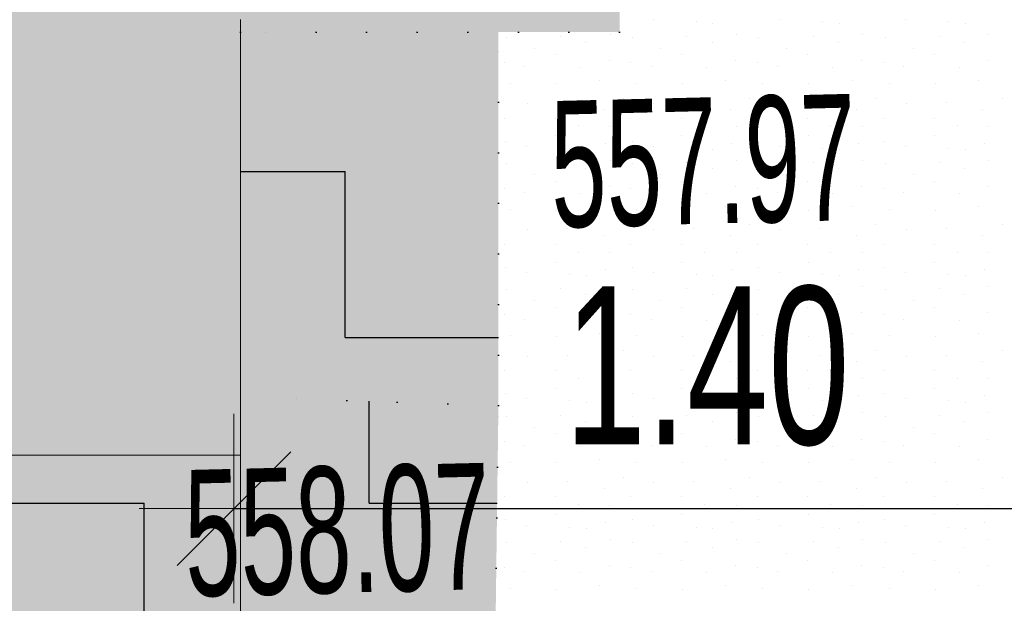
# Model space of a CAD drawing. Header units: millimetres. Extents: x -211955 to 157391, y -241491 to 94238.
# Tile 68 of 138: x 6572 to 8131, y -60008 to -59084. Entities that reach past the tile are written whole.
import ezdxf

# ---------------------------------------------------------------- set-up
doc = ezdxf.new("R2010")
doc.units = ezdxf.units.MM
doc.header["$PDMODE"] = 65
doc.linetypes.add('Teckovana 0.5x_2', pattern=[80, 0, -80])
for name, color, linetype, lineweight in [('XR$1$PODKLAD_1', 7, 'Continuous', 25), ('XR$2$PŮDORYS 1.NP - STÁVAJÍCÍ_1', 7, 'Continuous', 25), ('XR$3$SITUACE - BOURÁNÍ_1', 7, 'Continuous', 25), ('XR$4$SITUACE - BOURÁNÍ - KOTY_1', 7, 'Continuous', 25)]:
    doc.layers.add(name, color=color, linetype=linetype, lineweight=lineweight)
doc.styles.add('ARIALNARROW', font='ARIALN.TTF')
doc.dimstyles.new('DIMSTYLE_4', dxfattribs={"dimtxt": 250, "dimasz": 300, "dimexe": 0, "dimexo": 0, "dimgap": 125, "dimtad": 2, "dimlfac": 0.001, "dimrnd": 0.05, "dimzin": 4, "dimdsep": 46, "dimtxsty": 'ARIALNARROW', "dimblk1": 'ALL_ML_STRICH', "dimblk2": 'ALL_ML_STRICH', "dimsah": 1, "dimcen": 0, "dimclrd": 6, "dimclre": 6, "dimclrt": 6, "dimadec": 0, "dimazin": 0, "dimtfac": 1, "dimtdec": 0, "dimtix": 1, "dimtmove": 2, "dimatfit": 3, "dimfxl": 0, "dimtzin": 0, "dimlwd": 0, "dimlwe": 18, "dimarcsym": 0})
doc.dimstyles.new('DIMSTYLE_5', dxfattribs={"dimtxt": 250, "dimasz": 300, "dimexe": 0, "dimexo": 0, "dimgap": 125, "dimtad": 2, "dimlfac": 0.001, "dimrnd": 0.05, "dimzin": 4, "dimdsep": 46, "dimtxsty": 'ARIALNARROW', "dimblk1": 'ALL_ML_STRICH', "dimblk2": 'ALL_ML_STRICH', "dimsah": 1, "dimcen": 0, "dimclrd": 6, "dimclre": 6, "dimclrt": 6, "dimadec": 0, "dimazin": 0, "dimtfac": 1, "dimtdec": 0, "dimtix": 1, "dimtmove": 2, "dimatfit": 3, "dimfxl": 0, "dimtvp": 1.2, "dimtzin": 0, "dimlwd": 0, "dimlwe": 18, "dimarcsym": 0})

# ---------------------------------------------------------------- blocks, each defined once
blk = doc.blocks.new('VZOR_0')
at = {"layer": 'XR$3$SITUACE - BOURÁNÍ_1', "color": 204, "linetype": 'Continuous', "lineweight": 13}
for p, q in [((7575.4, -59084.6), (7575.4, -59084.6)), ((7643.4, -59087.8), (7643.4, -59087.8)), ((7669.8, -59090), (7669.8, -59090)), ((7775.4, -59084.6), (7775.4, -59084.6)), ((7843.4, -59087.8), (7843.4, -59087.8)), ((7869.8, -59090), (7869.8, -59090)), ((7975.4, -59084.6), (7975.4, -59084.6)), ((8043.4, -59087.8), (8043.4, -59087.8)), ((8069.8, -59090), (8069.8, -59090)), ((7507, -59107), (7507, -59107)), ((7707, -59107), (7707, -59107)), ((7907, -59107), (7907, -59107)), ((8107, -59107), (8107, -59107)), ((7342.8, -59111.8), (7342.8, -59111.8)), ((7428.8, -59110.4), (7428.8, -59110.4)), ((7468.8, -59119.8), (7468.8, -59119.8)), ((7542.8, -59111.8), (7542.8, -59111.8)), ((7628.8, -59110.4), (7628.8, -59110.4)), ((7668.8, -59119.8), (7668.8, -59119.8)), ((7742.8, -59111.8), (7742.8, -59111.8)), ((7828.8, -59110.4), (7828.8, -59110.4)), ((7868.8, -59119.8), (7868.8, -59119.8)), ((7942.8, -59111.8), (7942.8, -59111.8)), ((8028.8, -59110.4), (8028.8, -59110.4)), ((8068.8, -59119.8), (8068.8, -59119.8)), ((7387, -59129.6), (7387, -59129.6)), ((7587, -59129.6), (7587, -59129.6)), ((7787, -59129.6), (7787, -59129.6)), ((7987, -59129.6), (7987, -59129.6)), ((7339.8, -59151.8), (7339.8, -59151.8)), ((7420, -59140), (7420, -59140)), ((7505.4, -59148.4), (7505.4, -59148.4)), ((7539.8, -59151.8), (7539.8, -59151.8)), ((7620, -59140), (7620, -59140)), ((7705.4, -59148.4), (7705.4, -59148.4)), ((7739.8, -59151.8), (7739.8, -59151.8)), ((7820, -59140), (7820, -59140)), ((7905.4, -59148.4), (7905.4, -59148.4)), ((7939.8, -59151.8), (7939.8, -59151.8)), ((8020, -59140), (8020, -59140)), ((8105.4, -59148.4), (8105.4, -59148.4)), ((7372, -59158.6), (7372, -59158.6)), ((7460, -59160), (7460, -59160)), ((7572, -59158.6), (7572, -59158.6)), ((7660, -59160), (7660, -59160)), ((7772, -59158.6), (7772, -59158.6)), ((7860, -59160), (7860, -59160)), ((7972, -59158.6), (7972, -59158.6)), ((8060, -59160), (8060, -59160)), ((7348.8, -59184.8), (7348.8, -59184.8)), ((7490.2, -59180.8), (7490.2, -59180.8)), ((7548.8, -59184.8), (7548.8, -59184.8)), ((7690.2, -59180.8), (7690.2, -59180.8)), ((7748.8, -59184.8), (7748.8, -59184.8)), ((7890.2, -59180.8), (7890.2, -59180.8)), ((7948.8, -59184.8), (7948.8, -59184.8)), ((8090.2, -59180.8), (8090.2, -59180.8)), ((7421.8, -59186), (7421.8, -59186)), ((7621.8, -59186), (7621.8, -59186)), ((7821.8, -59186), (7821.8, -59186)), ((8021.8, -59186), (8021.8, -59186)), ((7439.6, -59215.6), (7439.6, -59215.6)), ((7528, -59208.4), (7528, -59208.4)), ((7639.6, -59215.6), (7639.6, -59215.6)), ((7728, -59208.4), (7728, -59208.4)), ((7839.6, -59215.6), (7839.6, -59215.6)), ((7928, -59208.4), (7928, -59208.4)), ((8039.6, -59215.6), (8039.6, -59215.6)), ((8128, -59208.4), (8128, -59208.4)), ((7376.2, -59217.2), (7376.2, -59217.2)), ((7497.4, -59225.8), (7497.4, -59225.8)), ((7576.2, -59217.2), (7576.2, -59217.2)), ((7697.4, -59225.8), (7697.4, -59225.8)), ((7776.2, -59217.2), (7776.2, -59217.2)), ((7897.4, -59225.8), (7897.4, -59225.8)), ((7976.2, -59217.2), (7976.2, -59217.2)), ((8097.4, -59225.8), (8097.4, -59225.8)), ((7340, -59240), (7340, -59240)), ((7420, -59240), (7420, -59240)), ((7540, -59240), (7540, -59240)), ((7620, -59240), (7620, -59240)), ((7740, -59240), (7740, -59240)), ((7820, -59240), (7820, -59240)), ((7940, -59240), (7940, -59240)), ((8020, -59240), (8020, -59240)), ((7456.8, -59252.4), (7456.8, -59252.4)), ((7506.8, -59253), (7506.8, -59253)), ((7656.8, -59252.4), (7656.8, -59252.4)), ((7706.8, -59253), (7706.8, -59253)), ((7856.8, -59252.4), (7856.8, -59252.4)), ((7906.8, -59253), (7906.8, -59253)), ((8056.8, -59252.4), (8056.8, -59252.4)), ((8106.8, -59253), (8106.8, -59253)), ((7341.8, -59276.4), (7341.8, -59276.4)), ((7420.6, -59268), (7420.6, -59268)), ((7541.8, -59276.4), (7541.8, -59276.4)), ((7620.6, -59268), (7620.6, -59268)), ((7741.8, -59276.4), (7741.8, -59276.4)), ((7820.6, -59268), (7820.6, -59268)), ((7941.8, -59276.4), (7941.8, -59276.4)), ((8020.6, -59268), (8020.6, -59268)), ((7375.4, -59284.6), (7375.4, -59284.6)), ((7443.4, -59287.8), (7443.4, -59287.8)), ((7469.8, -59290), (7469.8, -59290)), ((7500, -59280), (7500, -59280)), ((7575.4, -59284.6), (7575.4, -59284.6)), ((7643.4, -59287.8), (7643.4, -59287.8)), ((7669.8, -59290), (7669.8, -59290)), ((7700, -59280), (7700, -59280)), ((7775.4, -59284.6), (7775.4, -59284.6)), ((7843.4, -59287.8), (7843.4, -59287.8)), ((7869.8, -59290), (7869.8, -59290)), ((7900, -59280), (7900, -59280)), ((7975.4, -59284.6), (7975.4, -59284.6)), ((8043.4, -59287.8), (8043.4, -59287.8)), ((8069.8, -59290), (8069.8, -59290)), ((8100, -59280), (8100, -59280)), ((7507, -59307), (7507, -59307)), ((7707, -59307), (7707, -59307)), ((7907, -59307), (7907, -59307)), ((8107, -59307), (8107, -59307)), ((7342.8, -59311.8), (7342.8, -59311.8)), ((7428.8, -59310.4), (7428.8, -59310.4)), ((7468.8, -59319.8), (7468.8, -59319.8)), ((7542.8, -59311.8), (7542.8, -59311.8)), ((7628.8, -59310.4), (7628.8, -59310.4)), ((7668.8, -59319.8), (7668.8, -59319.8)), ((7742.8, -59311.8), (7742.8, -59311.8)), ((7828.8, -59310.4), (7828.8, -59310.4)), ((7868.8, -59319.8), (7868.8, -59319.8)), ((7942.8, -59311.8), (7942.8, -59311.8)), ((8028.8, -59310.4), (8028.8, -59310.4)), ((8068.8, -59319.8), (8068.8, -59319.8)), ((7387, -59329.6), (7387, -59329.6)), ((7420, -59340), (7420, -59340)), ((7587, -59329.6), (7587, -59329.6)), ((7620, -59340), (7620, -59340)), ((7787, -59329.6), (7787, -59329.6)), ((7820, -59340), (7820, -59340)), ((7987, -59329.6), (7987, -59329.6)), ((8020, -59340), (8020, -59340)), ((7339.8, -59351.8), (7339.8, -59351.8)), ((7505.4, -59348.4), (7505.4, -59348.4)), ((7539.8, -59351.8), (7539.8, -59351.8)), ((7705.4, -59348.4), (7705.4, -59348.4)), ((7739.8, -59351.8), (7739.8, -59351.8)), ((7905.4, -59348.4), (7905.4, -59348.4)), ((7939.8, -59351.8), (7939.8, -59351.8)), ((8105.4, -59348.4), (8105.4, -59348.4)), ((7372, -59358.6), (7372, -59358.6)), ((7460, -59360), (7460, -59360)), ((7572, -59358.6), (7572, -59358.6)), ((7660, -59360), (7660, -59360)), ((7772, -59358.6), (7772, -59358.6)), ((7860, -59360), (7860, -59360)), ((7972, -59358.6), (7972, -59358.6)), ((8060, -59360), (8060, -59360)), ((7348.8, -59384.8), (7348.8, -59384.8)), ((7421.8, -59386), (7421.8, -59386)), ((7490.2, -59380.8), (7490.2, -59380.8)), ((7548.8, -59384.8), (7548.8, -59384.8)), ((7621.8, -59386), (7621.8, -59386)), ((7690.2, -59380.8), (7690.2, -59380.8)), ((7748.8, -59384.8), (7748.8, -59384.8)), ((7821.8, -59386), (7821.8, -59386)), ((7890.2, -59380.8), (7890.2, -59380.8)), ((7948.8, -59384.8), (7948.8, -59384.8)), ((8021.8, -59386), (8021.8, -59386)), ((8090.2, -59380.8), (8090.2, -59380.8)), ((7376.2, -59417.2), (7376.2, -59417.2)), ((7439.6, -59415.6), (7439.6, -59415.6)), ((7528, -59408.4), (7528, -59408.4)), ((7576.2, -59417.2), (7576.2, -59417.2)), ((7639.6, -59415.6), (7639.6, -59415.6)), ((7728, -59408.4), (7728, -59408.4)), ((7776.2, -59417.2), (7776.2, -59417.2)), ((7839.6, -59415.6), (7839.6, -59415.6)), ((7928, -59408.4), (7928, -59408.4)), ((7976.2, -59417.2), (7976.2, -59417.2)), ((8039.6, -59415.6), (8039.6, -59415.6)), ((8128, -59408.4), (8128, -59408.4)), ((7497.4, -59425.8), (7497.4, -59425.8)), ((7697.4, -59425.8), (7697.4, -59425.8)), ((7897.4, -59425.8), (7897.4, -59425.8)), ((8097.4, -59425.8), (8097.4, -59425.8)), ((7340, -59440), (7340, -59440)), ((7420, -59440), (7420, -59440)), ((7540, -59440), (7540, -59440)), ((7620, -59440), (7620, -59440)), ((7740, -59440), (7740, -59440)), ((7820, -59440), (7820, -59440)), ((7940, -59440), (7940, -59440)), ((8020, -59440), (8020, -59440)), ((7456.8, -59452.4), (7456.8, -59452.4)), ((7506.8, -59453), (7506.8, -59453)), ((7656.8, -59452.4), (7656.8, -59452.4)), ((7706.8, -59453), (7706.8, -59453)), ((7856.8, -59452.4), (7856.8, -59452.4)), ((7906.8, -59453), (7906.8, -59453)), ((8056.8, -59452.4), (8056.8, -59452.4)), ((8106.8, -59453), (8106.8, -59453)), ((7341.8, -59476.4), (7341.8, -59476.4)), ((7420.6, -59468), (7420.6, -59468)), ((7500, -59480), (7500, -59480)), ((7541.8, -59476.4), (7541.8, -59476.4)), ((7620.6, -59468), (7620.6, -59468)), ((7700, -59480), (7700, -59480)), ((7741.8, -59476.4), (7741.8, -59476.4)), ((7820.6, -59468), (7820.6, -59468)), ((7900, -59480), (7900, -59480)), ((7941.8, -59476.4), (7941.8, -59476.4)), ((8020.6, -59468), (8020.6, -59468)), ((8100, -59480), (8100, -59480)), ((7375.4, -59484.6), (7375.4, -59484.6)), ((7443.4, -59487.8), (7443.4, -59487.8)), ((7469.8, -59490), (7469.8, -59490)), ((7575.4, -59484.6), (7575.4, -59484.6)), ((7643.4, -59487.8), (7643.4, -59487.8)), ((7669.8, -59490), (7669.8, -59490)), ((7775.4, -59484.6), (7775.4, -59484.6)), ((7843.4, -59487.8), (7843.4, -59487.8)), ((7869.8, -59490), (7869.8, -59490)), ((7975.4, -59484.6), (7975.4, -59484.6)), ((8043.4, -59487.8), (8043.4, -59487.8)), ((8069.8, -59490), (8069.8, -59490)), ((7342.8, -59511.8), (7342.8, -59511.8)), ((7428.8, -59510.4), (7428.8, -59510.4)), ((7507, -59507), (7507, -59507)), ((7542.8, -59511.8), (7542.8, -59511.8)), ((7628.8, -59510.4), (7628.8, -59510.4)), ((7707, -59507), (7707, -59507)), ((7742.8, -59511.8), (7742.8, -59511.8)), ((7828.8, -59510.4), (7828.8, -59510.4)), ((7907, -59507), (7907, -59507)), ((7942.8, -59511.8), (7942.8, -59511.8)), ((8028.8, -59510.4), (8028.8, -59510.4)), ((8107, -59507), (8107, -59507)), ((7468.8, -59519.8), (7468.8, -59519.8)), ((7668.8, -59519.8), (7668.8, -59519.8)), ((7868.8, -59519.8), (7868.8, -59519.8)), ((8068.8, -59519.8), (8068.8, -59519.8)), ((7387, -59529.6), (7387, -59529.6)), ((7420, -59540), (7420, -59540)), ((7587, -59529.6), (7587, -59529.6)), ((7620, -59540), (7620, -59540)), ((7787, -59529.6), (7787, -59529.6)), ((7820, -59540), (7820, -59540)), ((7987, -59529.6), (7987, -59529.6)), ((8020, -59540), (8020, -59540)), ((7339.8, -59551.8), (7339.8, -59551.8)), ((7372, -59558.6), (7372, -59558.6)), ((7505.4, -59548.4), (7505.4, -59548.4)), ((7539.8, -59551.8), (7539.8, -59551.8)), ((7572, -59558.6), (7572, -59558.6)), ((7705.4, -59548.4), (7705.4, -59548.4)), ((7739.8, -59551.8), (7739.8, -59551.8)), ((7772, -59558.6), (7772, -59558.6)), ((7905.4, -59548.4), (7905.4, -59548.4)), ((7939.8, -59551.8), (7939.8, -59551.8)), ((7972, -59558.6), (7972, -59558.6)), ((8105.4, -59548.4), (8105.4, -59548.4)), ((7460, -59560), (7460, -59560)), ((7660, -59560), (7660, -59560)), ((7860, -59560), (7860, -59560)), ((8060, -59560), (8060, -59560)), ((7348.8, -59584.8), (7348.8, -59584.8)), ((7421.8, -59586), (7421.8, -59586)), ((7490.2, -59580.8), (7490.2, -59580.8)), ((7548.8, -59584.8), (7548.8, -59584.8)), ((7621.8, -59586), (7621.8, -59586)), ((7690.2, -59580.8), (7690.2, -59580.8)), ((7748.8, -59584.8), (7748.8, -59584.8)), ((7821.8, -59586), (7821.8, -59586)), ((7890.2, -59580.8), (7890.2, -59580.8)), ((7948.8, -59584.8), (7948.8, -59584.8)), ((8021.8, -59586), (8021.8, -59586)), ((8090.2, -59580.8), (8090.2, -59580.8)), ((7376.2, -59617.2), (7376.2, -59617.2)), ((7439.6, -59615.6), (7439.6, -59615.6)), ((7528, -59608.4), (7528, -59608.4)), ((7576.2, -59617.2), (7576.2, -59617.2)), ((7639.6, -59615.6), (7639.6, -59615.6)), ((7728, -59608.4), (7728, -59608.4)), ((7776.2, -59617.2), (7776.2, -59617.2)), ((7839.6, -59615.6), (7839.6, -59615.6)), ((7928, -59608.4), (7928, -59608.4)), ((7976.2, -59617.2), (7976.2, -59617.2)), ((8039.6, -59615.6), (8039.6, -59615.6)), ((8128, -59608.4), (8128, -59608.4)), ((7497.4, -59625.8), (7497.4, -59625.8)), ((7697.4, -59625.8), (7697.4, -59625.8)), ((7897.4, -59625.8), (7897.4, -59625.8)), ((8097.4, -59625.8), (8097.4, -59625.8)), ((7340, -59640), (7340, -59640)), ((7420, -59640), (7420, -59640)), ((7456.8, -59652.4), (7456.8, -59652.4)), ((7506.8, -59653), (7506.8, -59653)), ((7540, -59640), (7540, -59640)), ((7620, -59640), (7620, -59640)), ((7656.8, -59652.4), (7656.8, -59652.4)), ((7706.8, -59653), (7706.8, -59653)), ((7740, -59640), (7740, -59640)), ((7820, -59640), (7820, -59640)), ((7856.8, -59652.4), (7856.8, -59652.4)), ((7906.8, -59653), (7906.8, -59653)), ((7940, -59640), (7940, -59640)), ((8020, -59640), (8020, -59640)), ((8056.8, -59652.4), (8056.8, -59652.4)), ((8106.8, -59653), (8106.8, -59653)), ((7420.6, -59668), (7420.6, -59668)), ((7620.6, -59668), (7620.6, -59668)), ((7820.6, -59668), (7820.6, -59668)), ((8020.6, -59668), (8020.6, -59668)), ((7341.8, -59676.4), (7341.8, -59676.4)), ((7500, -59680), (7500, -59680)), ((7541.8, -59676.4), (7541.8, -59676.4)), ((7700, -59680), (7700, -59680)), ((7741.8, -59676.4), (7741.8, -59676.4)), ((7900, -59680), (7900, -59680)), ((7941.8, -59676.4), (7941.8, -59676.4)), ((8100, -59680), (8100, -59680)), ((7375.4, -59684.6), (7375.4, -59684.6)), ((7443.4, -59687.8), (7443.4, -59687.8)), ((7469.8, -59690), (7469.8, -59690)), ((7575.4, -59684.6), (7575.4, -59684.6)), ((7643.4, -59687.8), (7643.4, -59687.8)), ((7669.8, -59690), (7669.8, -59690)), ((7775.4, -59684.6), (7775.4, -59684.6)), ((7843.4, -59687.8), (7843.4, -59687.8)), ((7869.8, -59690), (7869.8, -59690)), ((7975.4, -59684.6), (7975.4, -59684.6)), ((8043.4, -59687.8), (8043.4, -59687.8)), ((8069.8, -59690), (8069.8, -59690)), ((7342.8, -59711.8), (7342.8, -59711.8)), ((7428.8, -59710.4), (7428.8, -59710.4)), ((7507, -59707), (7507, -59707)), ((7542.8, -59711.8), (7542.8, -59711.8)), ((7628.8, -59710.4), (7628.8, -59710.4)), ((7707, -59707), (7707, -59707)), ((7742.8, -59711.8), (7742.8, -59711.8)), ((7828.8, -59710.4), (7828.8, -59710.4)), ((7907, -59707), (7907, -59707)), ((7942.8, -59711.8), (7942.8, -59711.8)), ((8028.8, -59710.4), (8028.8, -59710.4)), ((8107, -59707), (8107, -59707)), ((7387, -59729.6), (7387, -59729.6)), ((7468.8, -59719.8), (7468.8, -59719.8)), ((7587, -59729.6), (7587, -59729.6)), ((7668.8, -59719.8), (7668.8, -59719.8)), ((7787, -59729.6), (7787, -59729.6)), ((7868.8, -59719.8), (7868.8, -59719.8)), ((7987, -59729.6), (7987, -59729.6)), ((8068.8, -59719.8), (8068.8, -59719.8)), ((7420, -59740), (7420, -59740)), ((7620, -59740), (7620, -59740)), ((7820, -59740), (7820, -59740)), ((8020, -59740), (8020, -59740)), ((7339.8, -59751.8), (7339.8, -59751.8)), ((7372, -59758.6), (7372, -59758.6)), ((7460, -59760), (7460, -59760)), ((7505.4, -59748.4), (7505.4, -59748.4)), ((7539.8, -59751.8), (7539.8, -59751.8)), ((7572, -59758.6), (7572, -59758.6)), ((7660, -59760), (7660, -59760)), ((7705.4, -59748.4), (7705.4, -59748.4)), ((7739.8, -59751.8), (7739.8, -59751.8)), ((7772, -59758.6), (7772, -59758.6)), ((7860, -59760), (7860, -59760)), ((7905.4, -59748.4), (7905.4, -59748.4)), ((7939.8, -59751.8), (7939.8, -59751.8)), ((7972, -59758.6), (7972, -59758.6)), ((8060, -59760), (8060, -59760)), ((8105.4, -59748.4), (8105.4, -59748.4)), ((7348.8, -59784.8), (7348.8, -59784.8)), ((7421.8, -59786), (7421.8, -59786)), ((7490.2, -59780.8), (7490.2, -59780.8)), ((7548.8, -59784.8), (7548.8, -59784.8)), ((7621.8, -59786), (7621.8, -59786)), ((7690.2, -59780.8), (7690.2, -59780.8)), ((7748.8, -59784.8), (7748.8, -59784.8)), ((7821.8, -59786), (7821.8, -59786)), ((7890.2, -59780.8), (7890.2, -59780.8)), ((7948.8, -59784.8), (7948.8, -59784.8)), ((8021.8, -59786), (8021.8, -59786)), ((8090.2, -59780.8), (8090.2, -59780.8)), ((7528, -59808.4), (7528, -59808.4)), ((7728, -59808.4), (7728, -59808.4)), ((7928, -59808.4), (7928, -59808.4)), ((8128, -59808.4), (8128, -59808.4)), ((7376.2, -59817.2), (7376.2, -59817.2)), ((7439.6, -59815.6), (7439.6, -59815.6)), ((7576.2, -59817.2), (7576.2, -59817.2)), ((7639.6, -59815.6), (7639.6, -59815.6)), ((7776.2, -59817.2), (7776.2, -59817.2)), ((7839.6, -59815.6), (7839.6, -59815.6)), ((7976.2, -59817.2), (7976.2, -59817.2)), ((8039.6, -59815.6), (8039.6, -59815.6)), ((7340, -59840), (7340, -59840)), ((7420, -59840), (7420, -59840)), ((7497.4, -59825.8), (7497.4, -59825.8)), ((7540, -59840), (7540, -59840)), ((7620, -59840), (7620, -59840)), ((7697.4, -59825.8), (7697.4, -59825.8)), ((7740, -59840), (7740, -59840)), ((7820, -59840), (7820, -59840)), ((7897.4, -59825.8), (7897.4, -59825.8)), ((7940, -59840), (7940, -59840)), ((8020, -59840), (8020, -59840)), ((8097.4, -59825.8), (8097.4, -59825.8)), ((7456.8, -59852.4), (7456.8, -59852.4)), ((7506.8, -59853), (7506.8, -59853)), ((7656.8, -59852.4), (7656.8, -59852.4)), ((7706.8, -59853), (7706.8, -59853)), ((7856.8, -59852.4), (7856.8, -59852.4)), ((7906.8, -59853), (7906.8, -59853)), ((8056.8, -59852.4), (8056.8, -59852.4)), ((8106.8, -59853), (8106.8, -59853)), ((7420.6, -59868), (7420.6, -59868)), ((7620.6, -59868), (7620.6, -59868)), ((7820.6, -59868), (7820.6, -59868)), ((8020.6, -59868), (8020.6, -59868)), ((7341.8, -59876.4), (7341.8, -59876.4)), ((7375.4, -59884.6), (7375.4, -59884.6)), ((7500, -59880), (7500, -59880)), ((7541.8, -59876.4), (7541.8, -59876.4)), ((7575.4, -59884.6), (7575.4, -59884.6)), ((7700, -59880), (7700, -59880)), ((7741.8, -59876.4), (7741.8, -59876.4)), ((7775.4, -59884.6), (7775.4, -59884.6)), ((7900, -59880), (7900, -59880)), ((7941.8, -59876.4), (7941.8, -59876.4)), ((7975.4, -59884.6), (7975.4, -59884.6)), ((8100, -59880), (8100, -59880)), ((7443.4, -59887.8), (7443.4, -59887.8)), ((7469.8, -59890), (7469.8, -59890)), ((7643.4, -59887.8), (7643.4, -59887.8)), ((7669.8, -59890), (7669.8, -59890)), ((7843.4, -59887.8), (7843.4, -59887.8)), ((7869.8, -59890), (7869.8, -59890)), ((8043.4, -59887.8), (8043.4, -59887.8)), ((8069.8, -59890), (8069.8, -59890)), ((7342.8, -59911.8), (7342.8, -59911.8)), ((7428.8, -59910.4), (7428.8, -59910.4)), ((7507, -59907), (7507, -59907)), ((7542.8, -59911.8), (7542.8, -59911.8)), ((7628.8, -59910.4), (7628.8, -59910.4)), ((7707, -59907), (7707, -59907)), ((7742.8, -59911.8), (7742.8, -59911.8)), ((7828.8, -59910.4), (7828.8, -59910.4)), ((7907, -59907), (7907, -59907)), ((7942.8, -59911.8), (7942.8, -59911.8)), ((8028.8, -59910.4), (8028.8, -59910.4)), ((8107, -59907), (8107, -59907)), ((7387, -59929.6), (7387, -59929.6)), ((7468.8, -59919.8), (7468.8, -59919.8)), ((7587, -59929.6), (7587, -59929.6)), ((7668.8, -59919.8), (7668.8, -59919.8)), ((7787, -59929.6), (7787, -59929.6)), ((7868.8, -59919.8), (7868.8, -59919.8)), ((7987, -59929.6), (7987, -59929.6)), ((8068.8, -59919.8), (8068.8, -59919.8)), ((7420, -59940), (7420, -59940)), ((7505.4, -59948.4), (7505.4, -59948.4)), ((7620, -59940), (7620, -59940)), ((7705.4, -59948.4), (7705.4, -59948.4)), ((7820, -59940), (7820, -59940)), ((7905.4, -59948.4), (7905.4, -59948.4)), ((8020, -59940), (8020, -59940)), ((8105.4, -59948.4), (8105.4, -59948.4)), ((7339.8, -59951.8), (7339.8, -59951.8)), ((7372, -59958.6), (7372, -59958.6)), ((7460, -59960), (7460, -59960)), ((7539.8, -59951.8), (7539.8, -59951.8)), ((7572, -59958.6), (7572, -59958.6)), ((7660, -59960), (7660, -59960)), ((7739.8, -59951.8), (7739.8, -59951.8)), ((7772, -59958.6), (7772, -59958.6)), ((7860, -59960), (7860, -59960)), ((7939.8, -59951.8), (7939.8, -59951.8)), ((7972, -59958.6), (7972, -59958.6)), ((8060, -59960), (8060, -59960)), ((7348.8, -59984.8), (7348.8, -59984.8)), ((7421.8, -59986), (7421.8, -59986)), ((7490.2, -59980.8), (7490.2, -59980.8)), ((7548.8, -59984.8), (7548.8, -59984.8)), ((7621.8, -59986), (7621.8, -59986)), ((7690.2, -59980.8), (7690.2, -59980.8)), ((7748.8, -59984.8), (7748.8, -59984.8)), ((7821.8, -59986), (7821.8, -59986)), ((7890.2, -59980.8), (7890.2, -59980.8)), ((7948.8, -59984.8), (7948.8, -59984.8)), ((8021.8, -59986), (8021.8, -59986)), ((8090.2, -59980.8), (8090.2, -59980.8))]:
    blk.add_line(p, q, dxfattribs=at)
blk = doc.blocks.new('ALL_ML_STRICH')
at = {"color": 0, "linetype": 'ByBlock', "lineweight": -2}
for p, q in [((0, -0.5), (0, 0.5)), ((-0.3, -0.3), (0.3, 0.3)), ((-1, 0), (0.5, 0))]:
    blk.add_line(p, q, dxfattribs=at)
blk = doc.blocks.new('*D66')
at = {"layer": 'DEFPOINTS', "color": 6, "linetype": 'Continuous', "lineweight": 18}
for p in [(6922, -57703.9), (6019.6, -59103.9), (6922, -59103.9)]:
    blk.add_point(p, dxfattribs=at)
at = {"layer": 'XR$4$SITUACE - BOURÁNÍ - KOTY_1', "color": 6, "linetype": 'Continuous', "lineweight": -2}
for p, q in [((6288.8, -57703.9), (6019.6, -57703.9)), ((6019.6, -59103.9), (6019.6, -57703.9)), ((6288.8, -59103.9), (6019.6, -59103.9))]:
    blk.add_line(p, q, dxfattribs=at)
at = {"layer": 'XR$4$SITUACE - BOURÁNÍ - KOTY_1', "color": 6, "linetype": 'Continuous', "lineweight": 18, "xscale": 300, "yscale": 300, "zscale": 300}
for p, rotation in [((6019.6, -57703.9), 90), ((6019.6, -59103.9), 270)]:
    blk.add_blockref('ALL_ML_STRICH', p, dxfattribs=dict(at, rotation=rotation))
at = {"layer": 'XR$4$SITUACE - BOURÁNÍ - KOTY_1', "color": 6, "linetype": 'Continuous', "lineweight": 18, "insert": (5794.6, -58359.9), "char_height": 250, "width": 811.429, "attachment_point": 5, "rotation": 90, "style": 'ARIALNARROW'}
blk.add_mtext('\\W0.81;\\A1;{1.40}', dxfattribs=at)
blk = doc.blocks.new('*D81')
at = {"layer": 'DEFPOINTS', "color": 6, "linetype": 'Continuous', "lineweight": 18}
for p in [(6922, -57703.9), (5163.8, -59773.9), (5165.6, -59773.9)]:
    blk.add_point(p, dxfattribs=at)
at = {"layer": 'XR$4$SITUACE - BOURÁNÍ - KOTY_1', "color": 6, "linetype": 'Continuous', "lineweight": -2}
for p, q in [((5782.6, -57703.9), (5163.8, -57703.9)), ((5163.8, -59773.9), (5163.8, -57703.9)), ((5163.8, -59773.9), (5163.8, -59773.9))]:
    blk.add_line(p, q, dxfattribs=at)
at = {"layer": 'XR$4$SITUACE - BOURÁNÍ - KOTY_1', "color": 6, "linetype": 'Continuous', "lineweight": 18, "xscale": 300, "yscale": 300, "zscale": 300}
for p, rotation in [((5163.8, -57703.9), 90), ((5163.8, -59773.9), 270)]:
    blk.add_blockref('ALL_ML_STRICH', p, dxfattribs=dict(at, rotation=rotation))
at = {"layer": 'XR$4$SITUACE - BOURÁNÍ - KOTY_1', "color": 6, "linetype": 'Continuous', "lineweight": 18, "insert": (4938.8, -58694.9), "char_height": 250, "width": 811.429, "attachment_point": 5, "rotation": 90, "style": 'ARIALNARROW'}
blk.add_mtext('\\W0.81;\\A1;{2.05}', dxfattribs=at)
blk = doc.blocks.new('*D82')
at = {"layer": 'DEFPOINTS', "color": 6, "linetype": 'Continuous', "lineweight": 18}
for p in [(6911.4, -57695), (8322, -57703.9), (6911.4, -59858.4)]:
    blk.add_point(p, dxfattribs=at)
at = {"layer": 'XR$4$SITUACE - BOURÁNÍ - KOTY_1', "color": 6, "linetype": 'Continuous', "lineweight": -2}
for p, q in [((6911.4, -59858.4), (6911.4, -59858.4)), ((6911.4, -59858.4), (8322, -59858.4)), ((8322, -59858.4), (8322, -59858.4))]:
    blk.add_line(p, q, dxfattribs=at)
at = {"layer": 'XR$4$SITUACE - BOURÁNÍ - KOTY_1', "color": 6, "linetype": 'Continuous', "lineweight": 18, "xscale": 300, "yscale": 300, "zscale": 300, "rotation": 180}
blk.add_blockref('ALL_ML_STRICH', (6911.4, -59858.4), dxfattribs=at)
at = {"layer": 'XR$4$SITUACE - BOURÁNÍ - KOTY_1', "color": 6, "linetype": 'Continuous', "lineweight": 18, "xscale": 300, "yscale": 300, "zscale": 300}
blk.add_blockref('ALL_ML_STRICH', (8322, -59858.4), dxfattribs=at)
at = {"layer": 'XR$4$SITUACE - BOURÁNÍ - KOTY_1', "color": 6, "linetype": 'Continuous', "lineweight": 18, "insert": (7660.7, -59633.4), "char_height": 250, "width": 811.429, "attachment_point": 5, "style": 'ARIALNARROW'}
blk.add_mtext('\\W0.81;\\A1;{1.40}', dxfattribs=at)
blk = doc.blocks.new('*D88')
at = {"layer": 'DEFPOINTS', "color": 6, "linetype": 'Continuous', "lineweight": 18}
for p in [(6922, -59773.9), (6922, -60534.1), (7319.2, -60526.5)]:
    blk.add_point(p, dxfattribs=at)
at = {"layer": 'XR$4$SITUACE - BOURÁNÍ - KOTY_1', "color": 6, "linetype": 'Continuous', "lineweight": -2}
for p, q in [((6922, -60534.1), (6922, -60534.1)), ((6922, -60534.1), (7319.2, -60534.1)), ((7319.2, -60534.1), (7319.2, -60534.1))]:
    blk.add_line(p, q, dxfattribs=at)
at = {"layer": 'XR$4$SITUACE - BOURÁNÍ - KOTY_1', "color": 6, "linetype": 'Continuous', "lineweight": 18, "xscale": 300, "yscale": 300, "zscale": 300, "rotation": 180}
blk.add_blockref('ALL_ML_STRICH', (6922, -60534.1), dxfattribs=at)
at = {"layer": 'XR$4$SITUACE - BOURÁNÍ - KOTY_1', "color": 6, "linetype": 'Continuous', "lineweight": 18, "xscale": 300, "yscale": 300, "zscale": 300}
blk.add_blockref('ALL_ML_STRICH', (7319.2, -60534.1), dxfattribs=at)
at = {"layer": 'XR$4$SITUACE - BOURÁNÍ - KOTY_1', "color": 6, "linetype": 'Continuous', "lineweight": 18, "insert": (6636, -60309.1), "char_height": 250, "width": 811.429, "attachment_point": 5, "style": 'ARIALNARROW'}
blk.add_mtext('\\W0.81;\\A1;{0.40}', dxfattribs=at)

msp = doc.modelspace()

# ---------------------------------------------------------------- hatches: boundary and pattern name
at = {"layer": 'XR$2$PŮDORYS 1.NP - STÁVAJÍCÍ_1', "linetype": 'Continuous', "lineweight": 25}
msp.add_hatch(color=9, dxfattribs=at).paths.add_polyline_path([(-17892.983, -57703.892), (-1182.983, -57703.892), (-1182.983, -59773.892), (6922.017, -59773.892), (6922.017, -57703.892), (23652.017, -57703.892), (23652.017, -45578.892), (17222.017, -45578.892), (17222.017, -47263.892), (-11462.983, -47263.892), (-11462.983, -45578.892), (-17892.983, -45578.892)])
at = {"layer": 'XR$3$SITUACE - BOURÁNÍ_1', "linetype": 'Continuous', "lineweight": 25}
msp.add_hatch(color=2, dxfattribs=at).paths.add_polyline_path([(6922.017, -59103.892), (7522.017, -59103.892), (7522.017, -58303.892), (8322.017, -58303.892), (8322.017, -57703.892), (6922.017, -57703.892)])
for points in [[(6922.017, -59681.339), (7330.211, -59695.399), (7330.211, -59103.892), (6922.017, -59103.892)], [(7295.185, -62367.041), (7330.211, -59695.399), (6922.017, -59681.339), (6922.017, -59773.892), (3797.017, -59773.892), (3797.017, -60873.892), (2007.017, -60873.892), (2007.017, -59773.892), (-652.983, -59773.892), (-652.983, -62653.892), (-11382.983, -62653.892), (-11382.983, -62049.582), (-16701.047, -61580.486), (-12807.211, -63746.414), (-765.665, -63663.495), (-771.576, -64653.932), (7263.345, -64758.523)]]:
    msp.add_hatch(color=254, dxfattribs=at).paths.add_polyline_path(points, flags=0)
h = msp.add_hatch(dxfattribs=at)
h.set_pattern_fill('VZOR', scale=262.5, style=0, pattern_type=2)
h.set_pattern_definition([(0, (525, 525), (262.5, 262.5), [262.5, -262.5]), (90, (525, 525), (-262.5, 262.5), [262.5, -262.5])])
h.paths.add_polyline_path([(6922.017, -59681.339), (7330.211, -59695.399), (7330.211, -59103.892), (6922.017, -59103.892)], flags=0)
h = msp.add_hatch(dxfattribs=at)
h.set_pattern_fill('VZOR', scale=356.25, style=0, pattern_type=2)
h.set_pattern_definition([(0, (712.5, 712.5), (356.25, 356.25), [356.25, -356.25]), (90, (712.5, 712.5), (-356.25, 356.25), [356.25, -356.25])])
h.paths.add_polyline_path([(7295.185, -62367.041), (7330.211, -59695.399), (6922.017, -59681.339), (6922.017, -59773.892), (3797.017, -59773.892), (3797.017, -60873.892), (2007.017, -60873.892), (2007.017, -59773.892), (-652.983, -59773.892), (-652.983, -62653.892), (-11382.983, -62653.892), (-11382.983, -62049.582), (-16701.047, -61580.486), (-12807.211, -63746.414), (-765.665, -63663.495), (-771.576, -64653.932), (7263.345, -64758.523)], flags=0)

# ---------------------------------------------------------------- linework, layer by layer
at = {"layer": 'XR$1$PODKLAD_1', "color": 7, "linetype": 'Teckovana 0.5x_2', "lineweight": 25}
for p, q in [((7330.211, -59695.399), (6989.825, -59683.675)), ((7263.345, -64758.523), (7330.211, -59695.399))]:
    msp.add_line(p, q, dxfattribs=at)
at = {"layer": 'XR$2$PŮDORYS 1.NP - STÁVAJÍCÍ_1', "color": 7, "linetype": 'Teckovana 0.5x_2', "lineweight": 25}
for q in [(7522.017, -58303.892), (6922.017, -59103.892)]:
    msp.add_line((7522.017, -59103.892), q, dxfattribs=at)
at = {"layer": 'XR$2$PŮDORYS 1.NP - STÁVAJÍCÍ_1', "color": 251, "linetype": 'Continuous', "lineweight": 13}
for q in [(6922.017, -59083.892), (3797.017, -59773.892), (6922.017, -64075.181)]:
    msp.add_line((6922.017, -59773.892), q, dxfattribs=at)
at = {"layer": 'XR$3$SITUACE - BOURÁNÍ_1', "color": 7, "linetype": 'Teckovana 0.5x_2', "lineweight": 25}
for p, q in [((6922.017, -59103.892), (6922.017, -57703.892)), ((7330.211, -59695.399), (7330.211, -59103.892))]:
    msp.add_line(p, q, dxfattribs=at)

# ---------------------------------------------------------------- block references
at = {"layer": 'XR$3$SITUACE - BOURÁNÍ_1', "color": 204, "linetype": 'Continuous', "lineweight": 13}
msp.add_blockref('VZOR_0', (0, 0), dxfattribs=at)

# ---------------------------------------------------------------- texts
at = {"layer": 'XR$1$PODKLAD_1', "color": 12, "linetype": 'Continuous', "lineweight": 18, "char_height": 200, "width": 554.70854, "attachment_point": 5, "rotation": 1.393783, "style": 'ARIALNARROW'}
for s, insert in [('\\W0.69;557.97', (7654.551, -59308.773)), ('\\W0.69;558.07', (7074.942, -59893))]:
    msp.add_mtext(s, dxfattribs=dict(at, insert=insert))

# ---------------------------------------------------------------- dimensions: what is measured, and where the dimension line sits
at = {"layer": 'XR$4$SITUACE - BOURÁNÍ - KOTY_1', "color": 6, "linetype": 'Continuous', "lineweight": 18}
for base, p1, p2, picture, middle in [((5163.798, -57703.892), (5163.798, -59773.892), (5782.61, -57703.892), '*D81', (4938.798, -58694.892)), ((6019.597, -57703.892), (6288.811, -59103.892), (6288.811, -57703.892), '*D66', (5794.597, -58359.892))]:
    dim = msp.add_linear_dim(base=base, p1=p1, p2=p2, angle=90, dimstyle='DIMSTYLE_4', override={"dimpost": '<>', "dimclrd": 6, "dimclre": 6, "dimclrt": 6, "dimlwd": 0, "dimlwe": 18}, dxfattribs=at)
    dim.commit()
    dim.dimension.update_dxf_attribs({"geometry": picture, "text_midpoint": middle, "dimtype": 160})
for base, p1, p2, dimstyle, picture, middle in [((8322.017, -59858.363), (6911.43, -59858.363), (8322.017, -59858.363), 'DIMSTYLE_4', '*D82', (7660.724, -59633.363)), ((7319.236, -60534.072), (6922.017, -60534.072), (7319.236, -60534.072), 'DIMSTYLE_5', '*D88', (6636.017, -60309.072))]:
    dim = msp.add_linear_dim(base=base, p1=p1, p2=p2, dimstyle=dimstyle, override={"dimpost": '<>', "dimclrd": 6, "dimclre": 6, "dimclrt": 6, "dimlwd": 0, "dimlwe": 18}, dxfattribs=at)
    dim.commit()
    dim.dimension.update_dxf_attribs({"geometry": picture, "text_midpoint": middle, "dimtype": 160})

doc.saveas('drawing.dxf')
